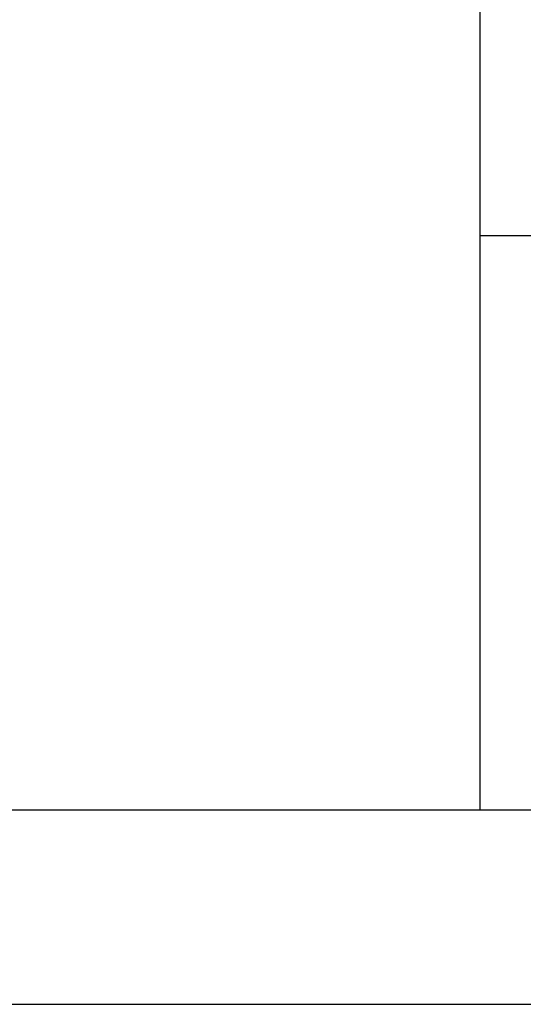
# Model space of a CAD drawing. Extents: x 272479 to 273074, y 965943 to 966363.
# Tile 9 of 25: x 272962 to 272975, y 965943 to 965968. Entities that reach past the tile are written whole.
import ezdxf
from ezdxf.enums import TextEntityAlignment as Align

# ---------------------------------------------------------------- set-up
doc = ezdxf.new("R2010")
doc.units = 0
doc.header["$LTSCALE"] = 0.25
doc.header["$MEASUREMENT"] = 0
doc.layers.get('0').update_dxf_attribs({"linetype": 'CONTINUOUS'})
doc.layers.add('01-CALQUE', color=1, linetype='CONTINUOUS')
doc.layers.add('SIV-VRI-TEKST', color=1, linetype='CONTINUOUS')
doc.styles.add('ISO', font='isocp.shx')

# ---------------------------------------------------------------- blocks, each defined once
blk = doc.blocks.new('NB_KAA0')
at = {"color": 1}
blk.add_lwpolyline([(1189, 0), (1189, 841), (0, 841), (0, 0)], close=True, dxfattribs=at)
at = {"color": 5}
blk.add_lwpolyline([(1179, 10), (1179, 831), (25, 831), (25, 10)], close=True, dxfattribs=at)
at = {"color": 1, "style": 'ISO', "width": 0.8}
blk.add_attdef('PLOTDATUM', (23, 10), '', height=2, rotation=90, dxfattribs=at)
blk.add_attdef('FILENAAM', text='', height=2, dxfattribs=at).set_placement((1179, 7), align=Align.RIGHT)
blk = doc.blocks.new('N-h-ond')
at = {"layer": 'SIV-VRI-TEKST', "color": 7}
for p, q in [((-94.5, 44.5), (-94.5, 0)), ((0, 14.75), (-94.5, 14.75)), ((-94.5, 0), (0, 0))]:
    blk.add_line(p, q, dxfattribs=at)
at = {"layer": 'SIV-VRI-TEKST', "color": 7, "style": 'ISO'}
for p in [(-43.815, 42.236), (-18.315, 42.236), (-43.815, 38.736), (-18.315, 38.736), (-43.815, 35.236), (-18.315, 35.236)]:
    blk.add_attdef('ONDERHOEK', p, '', height=1, dxfattribs=at)
at = {"layer": 'SIV-VRI-TEKST', "color": 6, "style": 'ISO', "width": 1.2}
blk.add_attdef('KRUISPUNTNAAM', (-83.015, 21.411), '', height=1.75, dxfattribs=at)
at = {"layer": 'SIV-VRI-TEKST', "color": 2, "style": 'ISO'}
for p in [(-83.076, 15.95), (-16.824, 15.95), (-54.714, 8.694), (-42.229, 8.696)]:
    blk.add_attdef('ONDERHOEK', p, '', height=1.25, dxfattribs=at)
at = {"layer": 'SIV-VRI-TEKST', "color": 6, "style": 'ISO'}
for p in [(-28.691, 1.457), (-20.471, 1.457)]:
    blk.add_attdef('ONDERHOEK', p, '', height=1.75, dxfattribs=at)

msp = doc.modelspace()

# ---------------------------------------------------------------- block references
at = {"layer": '01-CALQUE', "xscale": 0.5, "yscale": 0.5, "zscale": 0.5}
msp.add_blockref('NB_KAA0', (272479.131, 965942.875), dxfattribs=at)
at = {"layer": '01-CALQUE'}
msp.add_blockref('N-h-ond', (273068.631, 965947.875), dxfattribs=at)

doc.saveas('drawing.dxf')
